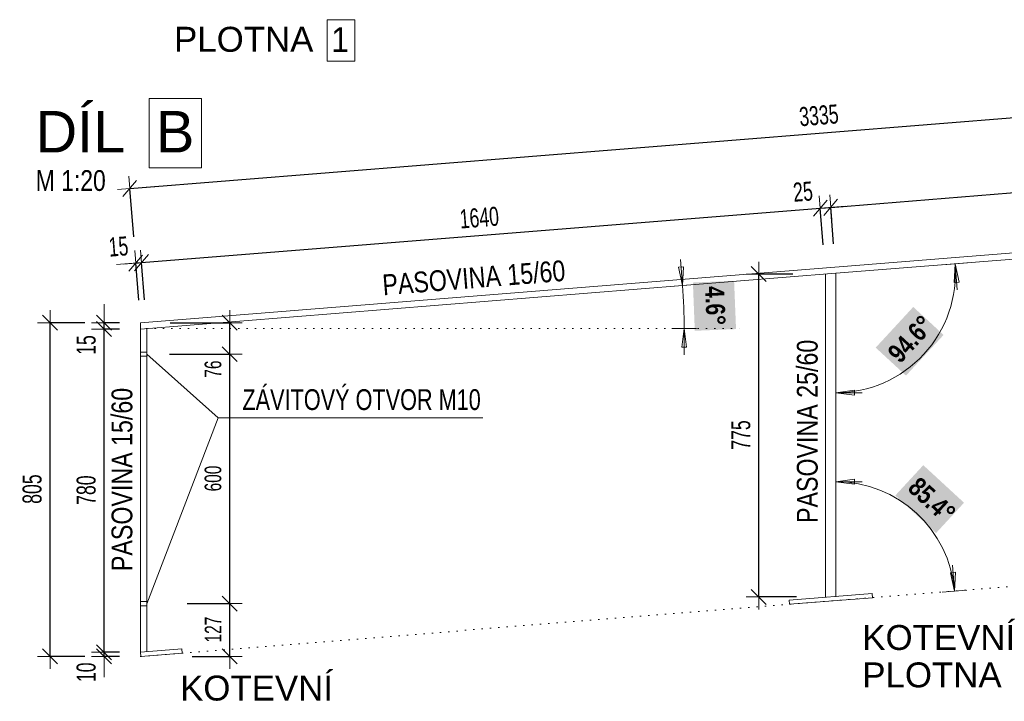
# Model space of a CAD drawing. Header units: millimetres. Extents: x -27650 to 9270, y -105989 to -87594.
# Tile 3 of 15: x -2039 to 330, y -94202 to -92562. Entities that reach past the tile are written whole.
import ezdxf

# ---------------------------------------------------------------- set-up
doc = ezdxf.new("R2010")
doc.units = ezdxf.units.MM
doc.header["$PDMODE"] = 65
doc.linetypes.add('JIS_08_37', pattern=[20, 0, -20])
doc.layers.add('XR$2$(Z17) - DÍLY 1_20_1', color=7, linetype='Continuous', lineweight=25)
doc.styles.add('ARIAL', font='ARIAL.TTF')
doc.styles.add('ARIALNARROW', font='ARIALN.TTF')
doc.dimstyles.new('DIMSTYLE_11', dxfattribs={"dimtxt": 40, "dimasz": 60, "dimexe": 0, "dimexo": 0, "dimgap": 20, "dimtad": 2, "dimdec": 0, "dimrnd": 1, "dimzin": 12, "dimdsep": 46, "dimtxsty": 'ARIALNARROW', "dimblk1": 'ALL_ML_STRICH', "dimblk2": 'ALL_ML_STRICH', "dimsah": 1, "dimcen": 0, "dimclrd": 6, "dimclre": 6, "dimclrt": 6, "dimadec": 0, "dimazin": 0, "dimtfac": 1, "dimtdec": 0, "dimtix": 1, "dimtmove": 2, "dimatfit": 3, "dimfxl": 0, "dimtzin": 0, "dimlwd": 0, "dimlwe": 13, "dimarcsym": 0})
doc.dimstyles.new('DIMSTYLE_8', dxfattribs={"dimtxt": 45.8, "dimasz": 60, "dimexe": 0, "dimexo": 0, "dimgap": 22.9, "dimtad": 2, "dimdec": 0, "dimrnd": 5, "dimzin": 12, "dimdsep": 46, "dimtxsty": 'ARIALNARROW', "dimblk1": 'ALL_ML_STRICH', "dimblk2": 'ALL_ML_STRICH', "dimsah": 1, "dimcen": 0, "dimclrd": 6, "dimclre": 6, "dimclrt": 6, "dimadec": 0, "dimazin": 0, "dimtfac": 1, "dimtdec": 0, "dimtix": 1, "dimtmove": 2, "dimatfit": 3, "dimfxl": 0, "dimtvp": 1.2, "dimtzin": 0, "dimlwd": 0, "dimlwe": 13, "dimarcsym": 0})
doc.dimstyles.new('DIMSTYLE_9', dxfattribs={"dimtxt": 45.8, "dimasz": 60, "dimexe": 0, "dimexo": 0, "dimgap": 22.9, "dimtad": 2, "dimdec": 0, "dimrnd": 5, "dimzin": 12, "dimdsep": 46, "dimtxsty": 'ARIALNARROW', "dimblk1": 'ALL_ML_STRICH', "dimblk2": 'ALL_ML_STRICH', "dimsah": 1, "dimcen": 0, "dimclrd": 6, "dimclre": 6, "dimclrt": 6, "dimadec": 0, "dimazin": 0, "dimtfac": 1, "dimtdec": 0, "dimtix": 1, "dimtmove": 2, "dimatfit": 3, "dimfxl": 0, "dimtzin": 0, "dimlwd": 0, "dimlwe": 13, "dimarcsym": 0})

# ---------------------------------------------------------------- blocks, each defined once
blk = doc.blocks.new('ALL_ML_STRICH')
at = {"color": 0, "linetype": 'ByBlock', "lineweight": -2}
for p, q in [((0, -0.5), (0, 0.5)), ((-1, 0), (0.5, 0)), ((-0.3, -0.3), (0.3, 0.3))]:
    blk.add_line(p, q, dxfattribs=at)
blk = doc.blocks.new('*D45')
at = {"layer": 'DEFPOINTS', "color": 6, "linetype": 'Continuous', "lineweight": 13}
for p in [(-1759.5, -93147.7), (-1748, -93291.4), (-1733, -93305.3)]:
    blk.add_point(p, dxfattribs=at)
at = {"layer": 'XR$2$(Z17) - DÍLY 1_20_1', "color": 6, "linetype": 'Continuous', "lineweight": -2}
for p, q in [((-1759.5, -93147.7), (-1745.7, -93146.6)), ((-1752.3, -93237), (-1759.5, -93147.7)), ((-1738.5, -93235.9), (-1745.7, -93146.6))]:
    blk.add_line(p, q, dxfattribs=at)
at = {"layer": 'XR$2$(Z17) - DÍLY 1_20_1', "color": 6, "linetype": 'Continuous', "lineweight": 13, "xscale": 59.99999999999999, "yscale": 60, "zscale": 60}
for p, rotation in [((-1745.7, -93146.6), 4.586136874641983), ((-1759.5, -93147.7), 184.586136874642)]:
    blk.add_blockref('ALL_ML_STRICH', p, dxfattribs=dict(at, rotation=rotation))
at = {"layer": 'XR$2$(Z17) - DÍLY 1_20_1', "color": 6, "linetype": 'Continuous', "lineweight": 13, "insert": (-1801.2, -93108), "char_height": 45.8, "width": 74.327, "attachment_point": 5, "rotation": 4.5861, "style": 'ARIALNARROW'}
blk.add_mtext('\\W0.81;\\A1;{15}', dxfattribs=at)
blk = doc.blocks.new('*D46')
at = {"layer": 'DEFPOINTS', "color": 6, "linetype": 'Continuous', "lineweight": 13}
for p in [(-1745.7, -93146.6), (-99.8, -93174.2), (-1733, -93305.3)]:
    blk.add_point(p, dxfattribs=at)
at = {"layer": 'XR$2$(Z17) - DÍLY 1_20_1', "color": 6, "linetype": 'Continuous', "lineweight": -2}
for p, q in [((-1745.7, -93146.6), (-112.5, -93015.6)), ((-105.5, -93103.5), (-112.5, -93015.6)), ((-1738.5, -93235.9), (-1745.7, -93146.6))]:
    blk.add_line(p, q, dxfattribs=at)
at = {"layer": 'XR$2$(Z17) - DÍLY 1_20_1', "color": 6, "linetype": 'Continuous', "lineweight": 13, "xscale": 59.99999999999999, "yscale": 60, "zscale": 60}
for p, rotation in [((-112.5, -93015.6), 4.586136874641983), ((-1745.7, -93146.6), 184.586136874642)]:
    blk.add_blockref('ALL_ML_STRICH', p, dxfattribs=dict(at, rotation=rotation))
at = {"layer": 'XR$2$(Z17) - DÍLY 1_20_1', "color": 6, "linetype": 'Continuous', "lineweight": 13, "insert": (-933, -93038.4), "char_height": 45.8, "width": 148.654, "attachment_point": 5, "rotation": 4.5861, "style": 'ARIALNARROW'}
blk.add_mtext('\\W0.81;\\A1;{1640}', dxfattribs=at)
blk = doc.blocks.new('*D47')
at = {"layer": 'DEFPOINTS', "color": 6, "linetype": 'Continuous', "lineweight": 13}
for p in [(-112.5, -93015.6), (-99.8, -93174.2), (-74.8, -93172.2)]:
    blk.add_point(p, dxfattribs=at)
at = {"layer": 'XR$2$(Z17) - DÍLY 1_20_1', "color": 6, "linetype": 'Continuous', "lineweight": -2}
for p, q in [((-112.5, -93015.6), (-87.5, -93013.6)), ((-105.5, -93103.5), (-112.5, -93015.6)), ((-80.5, -93101.5), (-87.5, -93013.6))]:
    blk.add_line(p, q, dxfattribs=at)
at = {"layer": 'XR$2$(Z17) - DÍLY 1_20_1', "color": 6, "linetype": 'Continuous', "lineweight": 13, "xscale": 59.99999999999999, "yscale": 60, "zscale": 60}
for p, rotation in [((-87.5, -93013.6), 4.586136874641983), ((-112.5, -93015.6), 184.586136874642)]:
    blk.add_blockref('ALL_ML_STRICH', p, dxfattribs=dict(at, rotation=rotation))
at = {"layer": 'XR$2$(Z17) - DÍLY 1_20_1', "color": 6, "linetype": 'Continuous', "lineweight": 13, "insert": (-154.2, -92975.9), "char_height": 45.8, "width": 74.327, "attachment_point": 5, "rotation": 4.5861, "style": 'ARIALNARROW'}
blk.add_mtext('\\W0.81;\\A1;{25}', dxfattribs=at)
blk = doc.blocks.new('*D48')
at = {"layer": 'DEFPOINTS', "color": 6, "linetype": 'Continuous', "lineweight": 13}
for p in [(-87.5, -93013.6), (1560.9, -93041), (-74.8, -93172.2)]:
    blk.add_point(p, dxfattribs=at)
at = {"layer": 'XR$2$(Z17) - DÍLY 1_20_1', "color": 6, "linetype": 'Continuous', "lineweight": -2}
for p, q in [((-87.5, -93013.6), (1548.2, -92882.4)), ((1555.1, -92968.8), (1548.2, -92882.4)), ((-80.5, -93101.5), (-87.5, -93013.6))]:
    blk.add_line(p, q, dxfattribs=at)
at = {"layer": 'XR$2$(Z17) - DÍLY 1_20_1', "color": 6, "linetype": 'Continuous', "lineweight": 13, "xscale": 59.99999999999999, "yscale": 60, "zscale": 60}
for p, rotation in [((1548.2, -92882.4), 4.586136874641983), ((-87.5, -93013.6), 184.586136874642)]:
    blk.add_blockref('ALL_ML_STRICH', p, dxfattribs=dict(at, rotation=rotation))
at = {"layer": 'XR$2$(Z17) - DÍLY 1_20_1', "color": 6, "linetype": 'Continuous', "lineweight": 13, "insert": (726.4, -92905.3), "char_height": 45.8, "width": 148.654, "attachment_point": 5, "rotation": 4.5861, "style": 'ARIALNARROW'}
blk.add_mtext('\\W0.81;\\A1;{1640}', dxfattribs=at)
blk = doc.blocks.new('*D50')
at = {"layer": 'DEFPOINTS', "color": 6, "linetype": 'Continuous', "lineweight": 13}
for p in [(-1773.9, -92968.3), (1575.9, -93024.8), (-1748, -93291.4)]:
    blk.add_point(p, dxfattribs=at)
at = {"layer": 'XR$2$(Z17) - DÍLY 1_20_1', "color": 6, "linetype": 'Continuous', "lineweight": -2}
for p, q in [((-1773.9, -92968.3), (1550, -92701.7)), ((1559.7, -92822.6), (1550, -92701.7)), ((-1764.5, -93084.8), (-1773.9, -92968.3))]:
    blk.add_line(p, q, dxfattribs=at)
at = {"layer": 'XR$2$(Z17) - DÍLY 1_20_1', "color": 6, "linetype": 'Continuous', "lineweight": 13, "xscale": 60, "yscale": 60, "zscale": 60}
for p, rotation in [((1550, -92701.7), 4.586136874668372), ((-1773.9, -92968.3), 184.5861368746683)]:
    blk.add_blockref('ALL_ML_STRICH', p, dxfattribs=dict(at, rotation=rotation))
at = {"layer": 'XR$2$(Z17) - DÍLY 1_20_1', "color": 6, "linetype": 'Continuous', "lineweight": 13, "insert": (-115.9, -92792.3), "char_height": 45.8, "width": 148.654, "attachment_point": 5, "rotation": 4.5861, "style": 'ARIALNARROW'}
blk.add_mtext('\\W0.81;\\A1;{3335}', dxfattribs=at)
blk = doc.blocks.new('*D51')
at = {"layer": 'DEFPOINTS', "color": 6, "linetype": 'Continuous', "lineweight": 13}
for p in [(-1748, -93967.4), (-1747.2, -94094.3), (-1533.5, -94094.3)]:
    blk.add_point(p, dxfattribs=at)
at = {"layer": 'XR$2$(Z17) - DÍLY 1_20_1', "color": 6, "linetype": 'Continuous', "lineweight": -2}
for p, q in [((-1636.2, -93967.4), (-1533.5, -93967.4)), ((-1533.5, -94094.3), (-1533.5, -93967.4)), ((-1623.6, -94094.3), (-1533.5, -94094.3))]:
    blk.add_line(p, q, dxfattribs=at)
at = {"layer": 'XR$2$(Z17) - DÍLY 1_20_1', "color": 6, "linetype": 'Continuous', "lineweight": 13, "xscale": 60, "yscale": 60, "zscale": 60}
for p, rotation in [((-1533.5, -93967.4), 90), ((-1533.5, -94094.3), 270)]:
    blk.add_blockref('ALL_ML_STRICH', p, dxfattribs=dict(at, rotation=rotation))
at = {"layer": 'XR$2$(Z17) - DÍLY 1_20_1', "color": 6, "linetype": 'Continuous', "lineweight": 13, "insert": (-1573.5, -94029.8), "char_height": 40, "width": 97.371, "attachment_point": 5, "rotation": 90, "style": 'ARIALNARROW'}
blk.add_mtext('\\W0.81;\\A1;{127}', dxfattribs=at)
blk = doc.blocks.new('*D52')
at = {"layer": 'DEFPOINTS', "color": 6, "linetype": 'Continuous', "lineweight": 13}
for p in [(-1748, -93366.9), (-1748, -93967.4), (-1533.5, -93967.4)]:
    blk.add_point(p, dxfattribs=at)
at = {"layer": 'XR$2$(Z17) - DÍLY 1_20_1', "color": 6, "linetype": 'Continuous', "lineweight": -2}
for p, q in [((-1678.4, -93366.9), (-1533.5, -93366.9)), ((-1533.5, -93967.4), (-1533.5, -93366.9)), ((-1636.2, -93967.4), (-1533.5, -93967.4))]:
    blk.add_line(p, q, dxfattribs=at)
at = {"layer": 'XR$2$(Z17) - DÍLY 1_20_1', "color": 6, "linetype": 'Continuous', "lineweight": 13, "xscale": 60, "yscale": 60, "zscale": 60}
for p, rotation in [((-1533.5, -93366.9), 90), ((-1533.5, -93967.4), 270)]:
    blk.add_blockref('ALL_ML_STRICH', p, dxfattribs=dict(at, rotation=rotation))
at = {"layer": 'XR$2$(Z17) - DÍLY 1_20_1', "color": 6, "linetype": 'Continuous', "lineweight": 13, "insert": (-1573.5, -93666.2), "char_height": 40, "width": 97.371, "attachment_point": 5, "rotation": 90, "style": 'ARIALNARROW'}
blk.add_mtext('\\W0.81;\\A1;{600}', dxfattribs=at)
blk = doc.blocks.new('*D53')
at = {"layer": 'DEFPOINTS', "color": 6, "linetype": 'Continuous', "lineweight": 13}
for p in [(-1748, -93291.4), (-1748, -93366.9), (-1533.5, -93366.9)]:
    blk.add_point(p, dxfattribs=at)
at = {"layer": 'XR$2$(Z17) - DÍLY 1_20_1', "color": 6, "linetype": 'Continuous', "lineweight": -2}
for p, q in [((-1676.8, -93291.4), (-1533.5, -93291.4)), ((-1533.5, -93366.9), (-1533.5, -93291.4)), ((-1678.4, -93366.9), (-1533.5, -93366.9))]:
    blk.add_line(p, q, dxfattribs=at)
at = {"layer": 'XR$2$(Z17) - DÍLY 1_20_1', "color": 6, "linetype": 'Continuous', "lineweight": 13, "xscale": 60, "yscale": 60, "zscale": 60}
for p, rotation in [((-1533.5, -93291.4), 90), ((-1533.5, -93366.9), 270)]:
    blk.add_blockref('ALL_ML_STRICH', p, dxfattribs=dict(at, rotation=rotation))
at = {"layer": 'XR$2$(Z17) - DÍLY 1_20_1', "color": 6, "linetype": 'Continuous', "lineweight": 13, "insert": (-1573.5, -93402.8), "char_height": 40, "width": 64.914, "attachment_point": 5, "rotation": 90, "style": 'ARIALNARROW'}
blk.add_mtext('\\W0.81;\\A1;{76}', dxfattribs=at)
blk = doc.blocks.new('*D72')
at = {"layer": 'DEFPOINTS', "color": 6, "linetype": 'Continuous', "lineweight": 13}
for p in [(-1835.9, -94094.3), (-1748, -94084.3), (-1747.2, -94094.3)]:
    blk.add_point(p, dxfattribs=at)
at = {"layer": 'XR$2$(Z17) - DÍLY 1_20_1', "color": 6, "linetype": 'Continuous', "lineweight": -2}
for p, q in [((-1798.3, -94084.3), (-1835.9, -94084.3)), ((-1835.9, -94094.3), (-1835.9, -94084.3)), ((-1798.3, -94094.3), (-1835.9, -94094.3))]:
    blk.add_line(p, q, dxfattribs=at)
at = {"layer": 'XR$2$(Z17) - DÍLY 1_20_1', "color": 6, "linetype": 'Continuous', "lineweight": 13, "xscale": 60, "yscale": 60, "zscale": 60}
for p, rotation in [((-1835.9, -94094.3), 270), ((-1835.9, -94084.3), 90)]:
    blk.add_blockref('ALL_ML_STRICH', p, dxfattribs=dict(at, rotation=rotation))
at = {"layer": 'XR$2$(Z17) - DÍLY 1_20_1', "color": 6, "linetype": 'Continuous', "lineweight": 13, "insert": (-1878.8, -94132.6), "char_height": 45.8, "width": 74.327, "attachment_point": 5, "rotation": 90, "style": 'ARIALNARROW'}
blk.add_mtext('\\W0.81;\\A1;{10}', dxfattribs=at)
blk = doc.blocks.new('*D73')
at = {"layer": 'DEFPOINTS', "color": 6, "linetype": 'Continuous', "lineweight": 13}
for p in [(-1748, -93306.5), (-1835.9, -94084.3), (-1748, -94084.3)]:
    blk.add_point(p, dxfattribs=at)
at = {"layer": 'XR$2$(Z17) - DÍLY 1_20_1', "color": 6, "linetype": 'Continuous', "lineweight": -2}
for p, q in [((-1798.3, -93306.5), (-1835.9, -93306.5)), ((-1835.9, -94084.3), (-1835.9, -93306.5)), ((-1798.3, -94084.3), (-1835.9, -94084.3))]:
    blk.add_line(p, q, dxfattribs=at)
at = {"layer": 'XR$2$(Z17) - DÍLY 1_20_1', "color": 6, "linetype": 'Continuous', "lineweight": 13, "xscale": 60, "yscale": 60, "zscale": 60}
for p, rotation in [((-1835.9, -93306.5), 90), ((-1835.9, -94084.3), 270)]:
    blk.add_blockref('ALL_ML_STRICH', p, dxfattribs=dict(at, rotation=rotation))
at = {"layer": 'XR$2$(Z17) - DÍLY 1_20_1', "color": 6, "linetype": 'Continuous', "lineweight": 13, "insert": (-1878.8, -93694.2), "char_height": 45.8, "width": 111.49, "attachment_point": 5, "rotation": 90, "style": 'ARIALNARROW'}
blk.add_mtext('\\W0.81;\\A1;{780}', dxfattribs=at)
blk = doc.blocks.new('*D74')
at = {"layer": 'DEFPOINTS', "color": 6, "linetype": 'Continuous', "lineweight": 13}
for p in [(-1748, -93291.4), (-1835.9, -93306.5), (-1748, -93306.5)]:
    blk.add_point(p, dxfattribs=at)
at = {"layer": 'XR$2$(Z17) - DÍLY 1_20_1', "color": 6, "linetype": 'Continuous', "lineweight": -2}
for p, q in [((-1798.3, -93291.4), (-1835.9, -93291.4)), ((-1835.9, -93306.5), (-1835.9, -93291.4)), ((-1798.3, -93306.5), (-1835.9, -93306.5))]:
    blk.add_line(p, q, dxfattribs=at)
at = {"layer": 'XR$2$(Z17) - DÍLY 1_20_1', "color": 6, "linetype": 'Continuous', "lineweight": 13, "xscale": 60, "yscale": 60, "zscale": 60}
for p, rotation in [((-1835.9, -93306.5), 270), ((-1835.9, -93291.4), 90)]:
    blk.add_blockref('ALL_ML_STRICH', p, dxfattribs=dict(at, rotation=rotation))
at = {"layer": 'XR$2$(Z17) - DÍLY 1_20_1', "color": 6, "linetype": 'Continuous', "lineweight": 13, "insert": (-1878.8, -93344.9), "char_height": 45.8, "width": 74.327, "attachment_point": 5, "rotation": 90, "style": 'ARIALNARROW'}
blk.add_mtext('\\W0.81;\\A1;{15}', dxfattribs=at)
blk = doc.blocks.new('*D77')
at = {"layer": 'DEFPOINTS', "color": 6, "linetype": 'Continuous', "lineweight": 13}
for p in [(-1748, -93291.4), (-1965.9, -94094.3), (-1747.2, -94094.3)]:
    blk.add_point(p, dxfattribs=at)
at = {"layer": 'XR$2$(Z17) - DÍLY 1_20_1', "color": 6, "linetype": 'Continuous', "lineweight": -2}
for p, q in [((-1882.2, -93291.4), (-1965.9, -93291.4)), ((-1965.9, -94094.3), (-1965.9, -93291.4)), ((-1882.2, -94094.3), (-1965.9, -94094.3))]:
    blk.add_line(p, q, dxfattribs=at)
at = {"layer": 'XR$2$(Z17) - DÍLY 1_20_1', "color": 6, "linetype": 'Continuous', "lineweight": 13, "xscale": 60, "yscale": 60, "zscale": 60}
for p, rotation in [((-1965.9, -93291.4), 90), ((-1965.9, -94094.3), 270)]:
    blk.add_blockref('ALL_ML_STRICH', p, dxfattribs=dict(at, rotation=rotation))
at = {"layer": 'XR$2$(Z17) - DÍLY 1_20_1', "color": 6, "linetype": 'Continuous', "lineweight": 13, "insert": (-2008.8, -93691.7), "char_height": 45.8, "width": 111.49, "attachment_point": 5, "rotation": 90, "style": 'ARIALNARROW'}
blk.add_mtext('\\W0.81;\\A1;{805}', dxfattribs=at)
blk = doc.blocks.new('KOMPLEXNÍ OBJEKT_11')
at = {"layer": 'XR$2$(Z17) - DÍLY 1_20_1', "color": 5, "linetype": 'Continuous', "lineweight": 18}
for p, q in [((-1648.3, -94076.3), (-1748, -94084.3)), ((-1647.5, -94086.3), (-1648.3, -94076.3)), ((-1748, -94084.3), (-1747.2, -94094.3)), ((-1747.2, -94094.3), (-1647.5, -94086.3))]:
    blk.add_line(p, q, dxfattribs=at)
blk = doc.blocks.new('KOMPLEXNÍ OBJEKT_9')
at = {"layer": 'XR$2$(Z17) - DÍLY 1_20_1', "color": 5, "linetype": 'Continuous', "lineweight": 18}
for p, q in [((-1748, -93291.4), (1575.9, -93024.8)), ((-74.8, -93172.3), (1575.9, -93039.9)), ((-1748, -93306.5), (-74.8, -93172.3)), ((-99.8, -93174.3), (-99.8, -93951.1)), ((-74.8, -93951.1), (-74.8, -93172.3)), ((-1748, -94084.3), (-1748, -93291.4)), ((-1733, -93305.3), (-1733, -94083.1)), ((12.4, -93943.1), (-187, -93959.1)), ((-187, -93959.1), (-186.2, -93969)), ((-186.2, -93969), (13.2, -93953)), ((13.2, -93953), (12.4, -93943.1))]:
    blk.add_line(p, q, dxfattribs=at)
blk.add_blockref('KOMPLEXNÍ OBJEKT_11', (0, 0), dxfattribs=at)
blk = doc.blocks.new('*D88')
at = {"layer": 'DEFPOINTS', "color": 6, "linetype": 'Continuous', "lineweight": 13}
for p in [(-99.8, -93174.3), (-260.7, -93951.1), (-99.8, -93951.1)]:
    blk.add_point(p, dxfattribs=at)
at = {"layer": 'XR$2$(Z17) - DÍLY 1_20_1', "color": 6, "linetype": 'Continuous', "lineweight": -2}
for p, q in [((-178.2, -93174.3), (-260.7, -93174.3)), ((-260.7, -93951.1), (-260.7, -93174.3)), ((-169.8, -93951.1), (-260.7, -93951.1))]:
    blk.add_line(p, q, dxfattribs=at)
at = {"layer": 'XR$2$(Z17) - DÍLY 1_20_1', "color": 6, "linetype": 'Continuous', "lineweight": 13, "xscale": 60, "yscale": 60, "zscale": 60}
for p, rotation in [((-260.7, -93174.3), 90), ((-260.7, -93951.1), 270)]:
    blk.add_blockref('ALL_ML_STRICH', p, dxfattribs=dict(at, rotation=rotation))
at = {"layer": 'XR$2$(Z17) - DÍLY 1_20_1', "color": 6, "linetype": 'Continuous', "lineweight": 13, "insert": (-303.6, -93561.5), "char_height": 45.8, "width": 111.49, "attachment_point": 5, "rotation": 90, "style": 'ARIALNARROW'}
blk.add_mtext('\\W0.81;\\A1;{775}', dxfattribs=at)

msp = doc.modelspace()

# ---------------------------------------------------------------- hatches: boundary and pattern name
at = {"layer": 'XR$2$(Z17) - DÍLY 1_20_1', "linetype": 'Continuous', "lineweight": 13}
for points in [[(-419, -93194.5), (-414.4, -93310.6), (-315.2, -93306.6), (-319.9, -93190.5)], [(93.7, -93418.5), (184.2, -93320.6), (111.2, -93253.3), (20.8, -93351.2)], [(68.1, -93707), (166.1, -93797.4), (233.4, -93724.5), (135.4, -93634.1)]]:
    msp.add_hatch(color=7, dxfattribs=at).paths.add_polyline_path(points)

# ---------------------------------------------------------------- linework, layer by layer
at = {"layer": 'XR$2$(Z17) - DÍLY 1_20_1', "color": 6, "linetype": 'Continuous', "lineweight": 13}
for p, q in [((-444.1, -93201.9), (-449.1, -93139.1)), ((241.8, -93146.9), (182, -93151.6)), ((211.9, -93149.2), (209.5, -93194.5)), ((221.4, -93193.6), (211.9, -93149.2)), ((211.9, -93149.2), (216.9, -93212)), ((-441.7, -93156.6), (-453.6, -93157.5)), ((-453.6, -93157.5), (-444.1, -93201.9)), ((-444.1, -93201.9), (-441.7, -93156.6)), ((-473.9, -93204.3), (-414.2, -93199.5)), ((209.5, -93194.5), (221.4, -93193.6)), ((-410, -93305.3), (-469.9, -93305.3)), ((-439.9, -93305.3), (-445.9, -93350.2)), ((-434, -93350.2), (-439.9, -93305.3)), ((-439.9, -93305.3), (-439.9, -93368.2)), ((-445.9, -93350.2), (-434, -93350.2)), ((-74.8, -93429.9), (-74.8, -93489.9)), ((-29.9, -93453.9), (-74.8, -93459.9)), ((-74.8, -93459.9), (-29.9, -93465.9)), ((-74.8, -93459.9), (-11.9, -93459.9)), ((-29.9, -93465.9), (-29.9, -93453.9)), ((-74.8, -93644), (-74.8, -93704)), ((-29.9, -93668), (-74.8, -93674)), ((-74.8, -93674), (-29.9, -93680)), ((-74.8, -93674), (-11.9, -93674)), ((-29.9, -93680), (-29.9, -93668)), ((210.4, -93937.2), (205.4, -93874.5)), ((212.8, -93892), (200.9, -93892.9)), ((200.9, -93892.9), (210.4, -93937.2)), ((210.4, -93937.2), (212.8, -93892)), ((180.6, -93939.6), (240.3, -93934.8))]:
    msp.add_line(p, q, dxfattribs=at)
at = {"layer": 'XR$2$(Z17) - DÍLY 1_20_1', "color": 6, "linetype": 'JIS_08_37', "lineweight": 13}
msp.add_line((-1733, -93305.3), (-303, -93305.3), dxfattribs=at)
at = {"layer": 'XR$2$(Z17) - DÍLY 1_20_1', "color": 5, "linetype": 'Continuous', "lineweight": 18}
for p, q in [((-1748, -93361.9), (-1733, -93361.9)), ((-1748, -93371.9), (-1733, -93371.9)), ((-1748, -93962.4), (-1733, -93962.4)), ((-1748, -93972.4), (-1733, -93972.4))]:
    msp.add_line(p, q, dxfattribs=at)
at = {"layer": 'XR$2$(Z17) - DÍLY 1_20_1', "color": 7, "linetype": 'Continuous', "lineweight": 13}
for p, q in [((-1561, -93520.3), (-1733, -93367.3)), ((-1733, -93967.5), (-1561, -93520.3)), ((-1561, -93520.3), (-924.2, -93520.3))]:
    msp.add_line(p, q, dxfattribs=at)
at = {"layer": 'XR$2$(Z17) - DÍLY 1_20_1', "color": 7, "linetype": 'JIS_08_37', "lineweight": 13}
msp.add_line((-1747.2, -94094.3), (1576.7, -93827.6), dxfattribs=at)
at = {"layer": 'XR$2$(Z17) - DÍLY 1_20_1', "color": 7, "linetype": 'Continuous', "lineweight": 13}
for points in [[(-1298.7, -92661.9), (-1232.1, -92661.9), (-1232.1, -92561.9), (-1298.7, -92561.9), (-1298.7, -92661.9)], [(-1727.5, -92918.1), (-1601, -92918.1), (-1601, -92751.5), (-1727.5, -92751.5), (-1727.5, -92918.1)]]:
    msp.add_lwpolyline(points, dxfattribs=at)
at = {"layer": 'XR$2$(Z17) - DÍLY 1_20_1', "color": 6, "linetype": 'Continuous', "lineweight": 13}
for centre, radius, start, end in [((-74.8, -93172.2), 287.6, 270, 4.5861), ((-1733, -93305.3), 1293, 0, 4.5861), ((-74.8, -93960.1), 286.2, 4.5856, 90)]:
    msp.add_arc(centre, radius, start, end, dxfattribs=at)

# ---------------------------------------------------------------- block references
at = {"layer": 'XR$2$(Z17) - DÍLY 1_20_1', "color": 5, "linetype": 'Continuous', "lineweight": 18}
msp.add_blockref('KOMPLEXNÍ OBJEKT_9', (0, 0), dxfattribs=at)

# ---------------------------------------------------------------- texts
at = {"layer": 'XR$2$(Z17) - DÍLY 1_20_1', "color": 7, "linetype": 'Continuous', "lineweight": 13, "attachment_point": 7, "style": 'ARIAL'}
for s, insert, char_height, width in [('\\W1.00;PLOTNA ', (-1667.4, -92639.9), 60, 388.673), ('\\W0.89;1', (-1288.7, -92639.9), 60, 73.444), ('\\W0.99;DÍL ', (-2000.4, -92881.5), 100, 305.916), ('\\W0.99;B', (-1710.8, -92881.5), 100, 142.485), ('\\W1.00;KOTEVNÍ', (-11.4, -94079.7), 60, 398.006), ('\\W1.00;KOTEVNÍ', (-1652.9, -94201.4), 60, 398.005), ('\\W1.00;PLOTNA ', (-11.4, -94169.7), 60, 388.673)]:
    msp.add_mtext(s, dxfattribs=dict(at, insert=insert, char_height=char_height, width=width))
at = {"layer": 'XR$2$(Z17) - DÍLY 1_20_1', "color": 7, "linetype": 'Continuous', "lineweight": 25, "char_height": 50, "attachment_point": 7}
for s, insert, width, style in [('\\W0.79;M 1:20', (-2000.4, -92974.7), 190.986, 'ARIAL'), ('\\W0.91;ZÁVITOVÝ OTVOR M10', (-1502.9, -93502), 601.485, 'ARIALNARROW')]:
    msp.add_mtext(s, dxfattribs=dict(at, insert=insert, width=width, style=style))
at = {"layer": 'XR$2$(Z17) - DÍLY 1_20_1', "color": 7, "linetype": 'Continuous', "lineweight": 25, "char_height": 50, "attachment_point": 7, "style": 'ARIAL'}
for s, insert, width, rotation in [('\\W0.80;PASOVINA 15/60', (-1163.9, -93226.2), 461.894, 4.5861), ('\\W0.80;PASOVINA 25/60', (-118.1, -93773.2), 462.033, 90), ('\\W0.80;PASOVINA 15/60', (-1767.1, -93889), 461.894, 90)]:
    msp.add_mtext(s, dxfattribs=dict(at, insert=insert, width=width, rotation=rotation))
at = {"layer": 'XR$2$(Z17) - DÍLY 1_20_1', "color": 6, "linetype": 'Continuous', "lineweight": 13, "char_height": 45.8, "attachment_point": 7, "style": 'ARIALNARROW'}
for s, insert, width, rotation in [('\\W0.96;\\fArial Narrow|i0|b1|c0|p0;4.6%%d', (-390.4, -93203.9), 117.145, 272.2931), ('\\W0.97;\\fArial Narrow|i0|b1|c0|p0;94.6%%d', (80.1, -93391.6), 146.647, 47.2931), ('\\W0.97;\\fArial Narrow|i0|b1|c0|p0;85.4%%d', (95, -93693.4), 146.647, 317.2928)]:
    msp.add_mtext(s, dxfattribs=dict(at, insert=insert, width=width, rotation=rotation))

# ---------------------------------------------------------------- dimensions: what is measured, and where the dimension line sits
at = {"layer": 'XR$2$(Z17) - DÍLY 1_20_1', "color": 6, "linetype": 'Continuous', "lineweight": 13}
for base, p1, p2, angle, dimstyle, picture, middle in [((1550, -92701.7), (-1764.5, -93084.8), (1559.7, -92822.6), 4.5861, 'DIMSTYLE_9', '*D50', (-115.9, -92792.3)), ((1548.2, -92882.4), (-80.5, -93101.5), (1555.1, -92968.8), 4.5861, 'DIMSTYLE_9', '*D48', (726.4, -92905.3)), ((-87.5, -93013.6), (-105.5, -93103.5), (-80.5, -93101.5), 4.5861, 'DIMSTYLE_8', '*D47', (-154.2, -92975.9)), ((-112.5, -93015.6), (-1738.5, -93235.9), (-105.5, -93103.5), 4.5861, 'DIMSTYLE_9', '*D46', (-933, -93038.4)), ((-1745.7, -93146.6), (-1752.3, -93237), (-1738.5, -93235.9), 4.5861, 'DIMSTYLE_8', '*D45', (-1801.2, -93108)), ((-260.7, -93174.3), (-169.8, -93951.1), (-178.2, -93174.3), 90, 'DIMSTYLE_9', '*D88', (-303.6, -93561.5)), ((-1835.9, -93291.4), (-1798.3, -93306.5), (-1798.3, -93291.4), 90, 'DIMSTYLE_8', '*D74', (-1878.8, -93344.9)), ((-1965.9, -93291.4), (-1882.2, -94094.3), (-1882.2, -93291.4), 90, 'DIMSTYLE_9', '*D77', (-2008.8, -93691.7)), ((-1533.505, -93291.4245), (-1678.387, -93366.948), (-1676.8332, -93291.4245), 90, 'DIMSTYLE_11', '*D53', (-1573.505, -93402.7614)), ((-1835.9, -93306.5), (-1798.3, -94084.3), (-1798.3, -93306.5), 90, 'DIMSTYLE_9', '*D73', (-1878.8, -93694.2)), ((-1533.505, -93366.948), (-1636.1521, -93967.3917), (-1678.387, -93366.948), 90, 'DIMSTYLE_11', '*D52', (-1573.505, -93666.1566)), ((-1533.5, -93967.4), (-1623.6, -94094.3), (-1636.2, -93967.4), 90, 'DIMSTYLE_11', '*D51', (-1573.5, -94029.8)), ((-1835.9, -94084.3), (-1798.3, -94094.3), (-1798.3, -94084.3), 90, 'DIMSTYLE_8', '*D72', (-1878.8, -94132.6))]:
    dim = msp.add_linear_dim(base=base, p1=p1, p2=p2, angle=angle, dimstyle=dimstyle, override={"dimpost": '<>', "dimclrd": 6, "dimclre": 6, "dimclrt": 6, "dimlwd": 0, "dimlwe": 13}, dxfattribs=at)
    dim.commit()
    dim.dimension.update_dxf_attribs({"geometry": picture, "text_midpoint": middle, "dimtype": 160})

doc.saveas('drawing.dxf')
